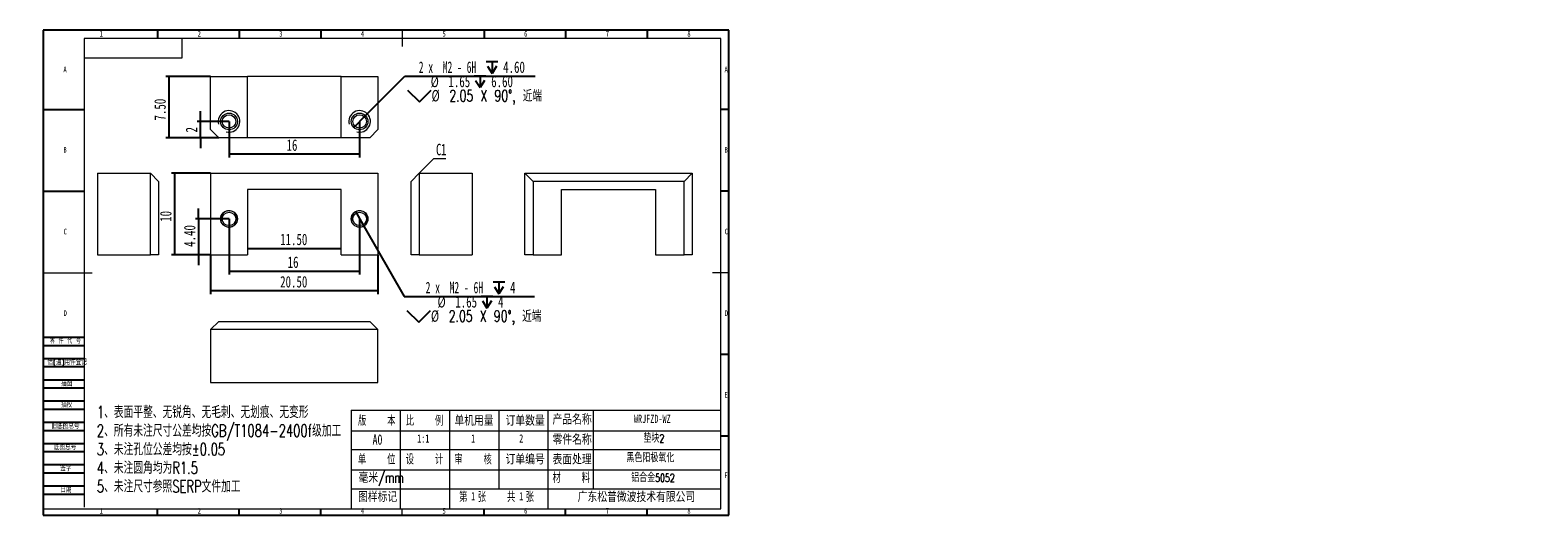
# Model space of a CAD drawing. Header units: millimetres. Extents: x -8 to 916, y -4 to 297.
import ezdxf

# ---------------------------------------------------------------- set-up
doc = ezdxf.new("R2010")
doc.units = ezdxf.units.MM
doc.linetypes.add('CENTERX2', pattern=[20.32, 12.7, -2.54, 2.54, -2.54])
for name, color, linetype in [('10', 7, 'Continuous'), ('5', 7, 'Continuous'), ('9', 7, 'Continuous')]:
    doc.layers.add(name, color=color, linetype=linetype)
doc.layers.add('中心线层', color=1, linetype='CENTERX2', lineweight=15)
doc.styles.add('SLDTEXTSTYLE0', font='TXT', dxfattribs={"width": 0.7, "bigfont": 'bigfont'})
doc.styles.add('SLDTEXTSTYLE1', font='TXT', dxfattribs={"width": 0.7})
doc.styles.add('SLDTEXTSTYLE2', font='TXT', dxfattribs={"width": 0.614286, "bigfont": 'bigfont'})
doc.styles.add('SLDTEXTSTYLE3', font='TXT', dxfattribs={"width": 0.566667, "bigfont": 'bigfont'})
doc.styles.add('SLDTEXTSTYLE4', font='TXT', dxfattribs={"width": 0.616667})
doc.dimstyles.new('SLDDIMSTYLE0', dxfattribs={"dimtxt": 7, "dimasz": 4.08, "dimexe": 0, "dimexo": 0.0625, "dimgap": 1.75, "dimtad": 2, "dimlfac": 0.2, "dimrnd": 1e-09, "dimzin": 4, "dimdsep": 46, "dimtxsty": 'SLDTEXTSTYLE1', "dimsah": 1, "dimcen": 0.09, "dimadec": 0, "dimazin": 1, "dimtfac": 1, "dimtofl": 0, "dimtmove": 0, "dimatfit": 3, "dimfxl": 0, "dimfrac": 2, "dimtolj": 1, "dimtzin": 12, "dimarcsym": 0})
doc.dimstyles.new('SLDDIMSTYLE1', dxfattribs={"dimtxt": 7, "dimasz": 4.08, "dimexe": 0, "dimexo": 0.0625, "dimgap": 1.75, "dimtad": 2, "dimlfac": 0.2, "dimrnd": 1e-09, "dimzin": 12, "dimdsep": 46, "dimtxsty": 'SLDTEXTSTYLE1', "dimsah": 1, "dimcen": 0.09, "dimadec": 0, "dimazin": 3, "dimtfac": 1, "dimtofl": 0, "dimtmove": 0, "dimatfit": 3, "dimfxl": 0, "dimfrac": 2, "dimtolj": 1, "dimtzin": 12, "dimarcsym": 0})
doc.dimstyles.new('SLDDIMSTYLE2', dxfattribs={"dimtxt": 7, "dimasz": 4.08, "dimexe": 0, "dimexo": 0.0625, "dimgap": 1.75, "dimtad": 2, "dimlfac": 0.2, "dimrnd": 1e-09, "dimzin": 4, "dimdsep": 46, "dimtxsty": 'SLDTEXTSTYLE1', "dimsah": 1, "dimcen": 0.09, "dimadec": 0, "dimazin": 1, "dimtfac": 1, "dimtmove": 0, "dimatfit": 0, "dimfxl": 0, "dimfrac": 2, "dimtolj": 1, "dimtzin": 12, "dimarcsym": 0})
doc.dimstyles.new('SLDDIMSTYLE3', dxfattribs={"dimtxt": 7, "dimasz": 4.08, "dimexe": 0, "dimexo": 0.0625, "dimgap": 1.75, "dimtad": 0, "dimtih": 1, "dimtoh": 1, "dimdec": 6, "dimlfac": 0.2, "dimrnd": 1e-09, "dimzin": 12, "dimdsep": 46, "dimtxsty": 'SLDTEXTSTYLE1', "dimblk1": 'NONE', "dimsah": 1, "dimcen": 0, "dimadec": 0, "dimazin": 3, "dimtfac": 1, "dimtmove": 0, "dimatfit": 3, "dimldrblk": 'NONE', "dimfxl": 0, "dimfrac": 2, "dimtolj": 1, "dimtzin": 12, "dimarcsym": 0})
doc.dimstyles.new('SLDDIMSTYLE4', dxfattribs={"dimtxt": 7, "dimasz": 4.08, "dimexe": 0, "dimexo": 0.0625, "dimgap": 1.75, "dimtad": 2, "dimlfac": 0.2, "dimrnd": 1e-09, "dimzin": 12, "dimdsep": 46, "dimtxsty": 'SLDTEXTSTYLE1', "dimsah": 1, "dimcen": 0.09, "dimadec": 0, "dimazin": 3, "dimtfac": 1, "dimtmove": 0, "dimatfit": 0, "dimfxl": 0, "dimfrac": 2, "dimtolj": 1, "dimtzin": 12, "dimarcsym": 0})

# ---------------------------------------------------------------- blocks, each defined once
blk = doc.blocks.new('SW_NOTE_0')
at = {"layer": '10', "color": 0, "attachment_point": 1, "style": 'SLDTEXTSTYLE0'}
for s, insert, char_height in [('1\\M+18141\\M+1955C\\M+196CA\\M+195BD\\M+190AE\\M+18141\\M+19DD9锐\\M+18A70\\M+18141\\M+19DD9\\M+196D1\\M+18E68\\M+18141\\M+19DD9划\\M+18DAD\\M+18141\\M+19DD9变\\M+18C60', (0, 9.55), 7.40833), ('2\\M+18141\\M+18F8A\\M+1974C\\M+196A2\\M+1928D\\M+18EDA\\M+190A1\\M+18CF6\\M+18DB7\\M+18BCF\\M+188C2GB/T1084-2400f级\\M+189C1\\M+18D48', (0, -1.83), 7.40833), ('3\\M+18141\\M+196A2\\M+1928D\\M+18D45\\M+188CA\\M+18CF6\\M+18DB7\\M+18BCF\\M+188C2\\M+1817D0.05', (0, -13.21), 7.4083), ('4\\M+18141\\M+196A2\\M+1928D圆\\M+18A70\\M+18BCF为R1.5', (0, -24.58), 7.4083), ('5\\M+18141\\M+196A2\\M+1928D\\M+18EDA\\M+190A1\\M+18E51\\M+18FC6SERP\\M+195B6\\M+18C8F\\M+189C1\\M+18D48', (0, -35.96), 7.4083)]:
    blk.add_mtext(s, dxfattribs=dict(at, insert=insert, char_height=char_height))
blk = doc.blocks.new('_D')
at = {"layer": '10'}
for p, q in [((102.52, 159.45), (102.52, 135.45)), ((205.02, 159.45), (205.02, 135.45)), ((205.02, 137.45), (102.52, 137.45))]:
    blk.add_line(p, q, dxfattribs=at)
for points in [[(102.52, 137.45), (106.6, 136.94), (106.6, 137.96)], [(205.02, 137.45), (200.94, 137.96), (200.94, 136.94)]]:
    blk.add_solid(points, dxfattribs=at)
at = {"layer": '10', "insert": (145.08, 146.47), "char_height": 7, "attachment_point": 1, "style": 'SLDTEXTSTYLE1'}
blk.add_mtext('20.50', dxfattribs=at)
blk = doc.blocks.new('_D_1')
at = {"layer": '10'}
for p, q in [((102.52, 209.45), (78.52, 209.45)), ((80.52, 159.45), (80.52, 209.45)), ((102.52, 159.45), (78.52, 159.45))]:
    blk.add_line(p, q, dxfattribs=at)
for points in [[(80.52, 209.45), (80.02, 205.37), (81.03, 205.37)], [(80.52, 159.45), (81.03, 163.53), (80.02, 163.53)]]:
    blk.add_solid(points, dxfattribs=at)
at = {"layer": '10', "insert": (71.5, 179.67), "char_height": 7, "attachment_point": 1, "rotation": 90, "style": 'SLDTEXTSTYLE1'}
blk.add_mtext('10', dxfattribs=at)
blk = doc.blocks.new('_D_2')
at = {"layer": '10'}
for p, q in [((113.77, 181.45), (113.77, 147.45)), ((193.77, 181.45), (193.77, 147.45)), ((113.77, 149.45), (193.77, 149.45))]:
    blk.add_line(p, q, dxfattribs=at)
for points in [[(113.77, 149.45), (117.85, 148.94), (117.85, 149.96)], [(193.77, 149.45), (189.69, 149.96), (189.69, 148.94)]]:
    blk.add_solid(points, dxfattribs=at)
at = {"layer": '10', "insert": (149.68, 158.47), "char_height": 7, "attachment_point": 1, "style": 'SLDTEXTSTYLE1'}
blk.add_mtext('16', dxfattribs=at)
blk = doc.blocks.new('_D_3')
at = {"layer": '10'}
for p, q in [((95.16, 181.45), (95.16, 187.8)), ((113.77, 181.45), (93.16, 181.45)), ((95.16, 181.45), (95.16, 159.45)), ((102.52, 159.45), (93.16, 159.45)), ((95.16, 159.45), (95.16, 153.1))]:
    blk.add_line(p, q, dxfattribs=at)
for points in [[(95.16, 181.45), (95.67, 185.53), (94.65, 185.53)], [(95.16, 159.45), (94.65, 155.37), (95.67, 155.37)]]:
    blk.add_solid(points, dxfattribs=at)
at = {"layer": '10', "insert": (86.14, 164.34), "char_height": 7, "attachment_point": 1, "rotation": 90, "style": 'SLDTEXTSTYLE1'}
blk.add_mtext('4.40', dxfattribs=at)
blk = doc.blocks.new('SW_SYMBOL_HOLE_DEPTH')
at = {"layer": '10', "color": 0}
for p, q in [((0, 875), (800, 875)), ((100, 555), (400, 75)), ((400, 875), (400, 75)), ((700, 555), (400, 75))]:
    blk.add_line(p, q, dxfattribs=at)
blk = doc.blocks.new('SW_SYMBOL_HOLE_SINK')
at = {"layer": '10', "color": 0}
for p, q in [((0, 875), (800, 75)), ((800, 75), (1600, 875))]:
    blk.add_line(p, q, dxfattribs=at)
blk = doc.blocks.new('_D_4')
at = {"layer": '10'}
for p, q in [((191.21, 185.89), (196.34, 177.01)), ((196.34, 177.01), (221.17, 133.98)), ((221.17, 133.98), (300.87, 133.98))]:
    blk.add_line(p, q, dxfattribs=at)
blk.add_solid([(196.34, 177.01), (197.94, 173.22), (198.82, 173.73)], dxfattribs=at)
at = {"layer": '10', "xscale": 0.009023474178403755, "yscale": 0.009023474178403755, "zscale": 0.009023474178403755}
for name, p in [('SW_SYMBOL_HOLE_DEPTH', (275.5, 134.94)), ('SW_SYMBOL_HOLE_DEPTH', (268.16, 126.2)), ('SW_SYMBOL_HOLE_SINK', (222.76, 117.46))]:
    blk.add_blockref(name, p, dxfattribs=at)
at = {"layer": '10', "char_height": 7, "attachment_point": 1}
for s, insert, style in [('2 x  M2 - 6H', (234.21, 142.93), 'SLDTEXTSTYLE4'), ('4', (285.92, 142.93), 'SLDTEXTSTYLE1'), ('%%c', (241.54, 134.22), 'SLDTEXTSTYLE1'), ('1.65', (252.39, 134.19), 'SLDTEXTSTYLE1'), ('4', (278.59, 134.19), 'SLDTEXTSTYLE1'), ('%%c', (237.49, 125.48), 'SLDTEXTSTYLE1'), ('2.05 X 90\\M+1818B, \\M+18BDF\\M+1925B', (248.34, 125.45), 'SLDTEXTSTYLE0')]:
    blk.add_mtext(s, dxfattribs=dict(at, insert=insert, style=style))
blk = doc.blocks.new('_NONE')
blk = doc.blocks.new('_D_5')
at = {"layer": '10'}
blk.add_line((125.02, 163.39), (182.52, 163.39), dxfattribs=at)
for points in [[(125.02, 163.39), (129.1, 162.88), (129.1, 163.9)], [(182.52, 163.39), (178.44, 163.9), (178.44, 162.88)]]:
    blk.add_solid(points, dxfattribs=at)
at = {"layer": '10', "insert": (145.08, 172.41), "char_height": 7, "attachment_point": 1, "style": 'SLDTEXTSTYLE1'}
blk.add_mtext('11.50', dxfattribs=at)
blk = doc.blocks.new('_D_6')
at = {"layer": '10'}
for p, q in [((102.52, 268.63), (75.02, 268.63)), ((77.02, 231.13), (77.02, 268.63)), ((107.52, 231.13), (75.02, 231.13))]:
    blk.add_line(p, q, dxfattribs=at)
for points in [[(77.02, 268.63), (76.52, 264.55), (77.53, 264.55)], [(77.02, 231.13), (77.53, 235.21), (76.52, 235.21)]]:
    blk.add_solid(points, dxfattribs=at)
at = {"layer": '10', "insert": (68, 241.7), "char_height": 7, "attachment_point": 1, "rotation": 90, "style": 'SLDTEXTSTYLE1'}
blk.add_mtext('7.50', dxfattribs=at)
blk = doc.blocks.new('_D_7')
at = {"layer": '10'}
for p, q in [((113.77, 241.13), (113.77, 219.13)), ((193.77, 241.13), (193.77, 219.13)), ((193.77, 221.13), (113.77, 221.13))]:
    blk.add_line(p, q, dxfattribs=at)
for points in [[(113.77, 221.13), (117.85, 220.62), (117.85, 221.64)], [(193.77, 221.13), (189.69, 221.64), (189.69, 220.62)]]:
    blk.add_solid(points, dxfattribs=at)
at = {"layer": '10', "insert": (149.01, 230.15), "char_height": 7, "attachment_point": 1, "style": 'SLDTEXTSTYLE1'}
blk.add_mtext('16', dxfattribs=at)
blk = doc.blocks.new('_D_8')
at = {"layer": '10'}
for p, q in [((113.77, 241.13), (94.3, 241.13)), ((96.3, 241.13), (96.3, 247.48)), ((96.3, 231.13), (96.3, 241.13)), ((107.52, 231.13), (94.3, 231.13)), ((96.3, 231.13), (96.3, 224.78))]:
    blk.add_line(p, q, dxfattribs=at)
for points in [[(96.3, 241.13), (96.81, 245.21), (95.79, 245.21)], [(96.3, 231.13), (95.79, 227.05), (96.81, 227.05)]]:
    blk.add_solid(points, dxfattribs=at)
at = {"layer": '10', "insert": (87.28, 234.37), "char_height": 7, "attachment_point": 1, "rotation": 90, "style": 'SLDTEXTSTYLE1'}
blk.add_mtext('2', dxfattribs=at)
blk = doc.blocks.new('_D_9')
at = {"layer": '10'}
for p, q in [((197.4, 244.75), (221.56, 268.91)), ((221.56, 268.91), (301.26, 268.91)), ((190.15, 237.5), (197.4, 244.75))]:
    blk.add_line(p, q, dxfattribs=at)
blk.add_solid([(197.4, 244.75), (200.64, 247.28), (199.92, 247.99)], dxfattribs=at)
at = {"layer": '10', "xscale": 0.009023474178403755, "yscale": 0.009023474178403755, "zscale": 0.009023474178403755}
for name, p in [('SW_SYMBOL_HOLE_DEPTH', (271.29, 269.87)), ('SW_SYMBOL_HOLE_DEPTH', (263.96, 261.13)), ('SW_SYMBOL_HOLE_SINK', (223.15, 252.39))]:
    blk.add_blockref(name, p, dxfattribs=at)
at = {"layer": '10', "char_height": 7, "attachment_point": 1}
for s, insert, style in [('2 x  M2 - 6H', (230, 277.85), 'SLDTEXTSTYLE4'), ('4.60', (281.71, 277.85), 'SLDTEXTSTYLE1'), ('%%c', (237.34, 269.14), 'SLDTEXTSTYLE1'), ('1.65', (248.19, 269.11), 'SLDTEXTSTYLE1'), ('6.60', (274.38, 269.11), 'SLDTEXTSTYLE1'), ('%%c', (237.88, 260.4), 'SLDTEXTSTYLE1'), ('2.05 X 90\\M+1818B, \\M+18BDF\\M+1925B', (248.73, 260.37), 'SLDTEXTSTYLE0')]:
    blk.add_mtext(s, dxfattribs=dict(at, insert=insert, style=style))
blk = doc.blocks.new('SW_CHAMFER_DIMENSION_0')
at = {"layer": '中心线层', "color": 0}
for p, q in [((-10.23, -8.97), (-1.26, 0)), ((-1.26, 0), (6.14, 0))]:
    blk.add_line(p, q, dxfattribs=at)
at = {"layer": '中心线层', "color": 0, "char_height": 7, "attachment_point": 1, "style": 'SLDTEXTSTYLE1'}
for s, insert in [('C', (0, 9.02)), ('1', (3.07, 9.02))]:
    blk.add_mtext(s, dxfattribs=dict(at, insert=insert))

msp = doc.modelspace()

# ---------------------------------------------------------------- linework, layer by layer
at = {"color": 7, "linetype": 'Continuous', "lineweight": 15}
for p, q in [((102.5239324, 268.6275698), (125.0237917, 268.6275698)), ((102.5239324, 236.1275412), (102.5239324, 268.6275698)), ((125.0237917, 231.127531), (125.0237917, 268.6275698)), ((182.5237965, 268.6275698), (125.0237917, 268.6275698)), ((182.5237965, 231.127531), (182.5237965, 268.6275698)), ((182.5237965, 268.6275698), (205.0236558, 268.6275698)), ((205.0236558, 268.6275698), (205.0236558, 236.1275412)), ((102.5239324, 236.1275412), (107.523868, 231.127531)), ((125.0237917, 231.127531), (107.523868, 231.127531)), ((182.5237965, 231.127531), (125.0237917, 231.127531)), ((200.0237202, 231.127531), (182.5237965, 231.127531)), ((200.0237202, 231.127531), (205.0236558, 236.1275412)), ((33.1350736, 209.4506963), (65.6351022, 209.4506963)), ((33.1350736, 209.4506963), (33.1350736, 159.4506974)), ((65.6351022, 159.4506974), (65.6351022, 209.4506963)), ((65.6351022, 209.4506963), (70.6351124, 204.4506955)), ((70.6351124, 204.4506955), (70.6351124, 159.4506974)), ((102.5239324, 209.4506963), (205.0236558, 209.4506963)), ((102.5239324, 209.4506963), (102.5239324, 159.4506974)), ((205.0236558, 209.4506963), (205.0236558, 159.4506974)), ((230.3264726, 209.4506963), (225.3264624, 204.4506955)), ((225.3264624, 159.4506974), (225.3264624, 204.4506955)), ((230.3264726, 209.4506963), (230.3264726, 159.4506974)), ((230.3264726, 209.4506963), (262.8265012, 209.4506963)), ((262.8265012, 209.4506963), (262.8265012, 159.4506974)), ((295.0560967, 159.4506974), (295.0560967, 209.4506963)), ((295.0560967, 209.4506963), (300.0560323, 204.4506955)), ((295.0560967, 209.4506963), (397.5558201, 209.4506963)), ((300.0560323, 204.4506955), (300.0560323, 159.4506974)), ((392.5558845, 204.4506955), (300.0560323, 204.4506955)), ((397.5558201, 209.4506963), (392.5558845, 204.4506955)), ((392.5558845, 159.4506974), (392.5558845, 204.4506955)), ((397.5558201, 209.4506963), (397.5558201, 159.4506974)), ((182.5237965, 199.4506993), (125.0237917, 199.4506993)), ((125.0237917, 199.4506993), (125.0237917, 159.4506974)), ((182.5237965, 159.4506974), (182.5237965, 199.4506993)), ((317.555956, 199.4506993), (375.0559608, 199.4506993)), ((317.555956, 159.4506974), (317.555956, 199.4506993)), ((375.0559608, 199.4506993), (375.0559608, 159.4506974)), ((33.1350736, 159.4506974), (65.6351022, 159.4506974)), ((70.6351124, 159.4506974), (65.6351022, 159.4506974)), ((102.5239324, 159.4506974), (125.0237917, 159.4506974)), ((182.5237965, 159.4506974), (205.0236558, 159.4506974)), ((230.3264726, 159.4506974), (225.3264624, 159.4506974)), ((230.3264726, 159.4506974), (262.8265012, 159.4506974)), ((300.0560323, 159.4506974), (295.0560967, 159.4506974)), ((300.0560323, 159.4506974), (317.555956, 159.4506974)), ((375.0559608, 159.4506974), (392.5558845, 159.4506974)), ((397.5558201, 159.4506974), (392.5558845, 159.4506974)), ((102.5239324, 113.7109398), (107.523868, 118.71095)), ((205.0236558, 113.7109398), (102.5239324, 113.7109398)), ((102.5239324, 113.7109398), (102.5239324, 81.2109112)), ((107.523868, 118.71095), (200.0237202, 118.71095)), ((205.0236558, 113.7109398), (200.0237202, 118.71095)), ((205.0236558, 81.2109112), (205.0236558, 113.7109398)), ((102.5239324, 81.2109112), (205.0236558, 81.2109112))]:
    msp.add_line(p, q, dxfattribs=at)
for centre, radius in [((113.7737908, 241.1275591), 5.125), ((113.7737908, 241.1275591), 4.125), ((193.7737908, 241.1275591), 5.125), ((193.7737908, 241.1275591), 4.125), ((113.7737908, 181.4506974), 5.125), ((113.7737908, 181.4506974), 4.125), ((193.7737908, 181.4506974), 5.125), ((193.7737908, 181.4506974), 4.125)]:
    msp.add_circle(centre, radius, dxfattribs=at)
at = {"color": 7, "linetype": 'Continuous', "lineweight": 0}
for centre, radius in [((113.7737908, 241.1275591), 6.625), ((193.7737908, 241.1275591), 6.625), ((113.7737908, 181.4506974), 5), ((193.7737908, 181.4506974), 5)]:
    msp.add_arc(centre, radius, 255, 195, dxfattribs=at)
at = {"layer": '10', "color": 7}
for p, q in [((0, 109), (25, 109)), ((0, 104), (25, 104)), ((0, 96), (25, 96)), ((0, 91), (25, 91)), ((0, 83), (25, 83)), ((0, 78), (25, 78)), ((0, 70), (25, 70)), ((0, 65), (25, 65)), ((0, 57), (25, 57)), ((0, 52), (25, 52)), ((0, 44), (25, 44)), ((0, 39), (25, 39)), ((0, 31), (25, 31)), ((0, 26), (25, 26)), ((0, 18), (25, 18)), ((0, 13), (25, 13))]:
    msp.add_line(p, q, dxfattribs=at)
at = {"layer": '10', "lineweight": 15}
for p, q in [((188.6785455, 64.4299422), (188.6785455, 3.8961968)), ((188.6785455, 64.4299422), (415, 64.4299422)), ((218.7130609, 64.4299422), (218.7130609, 3.8961968)), ((248.8248044, 64.4299422), (248.8248044, 3.8961968)), ((279.1269497, 64.4299422), (279.1269497, 16.2097292)), ((309.1725917, 64.4299422), (309.1725917, 3.8961968)), ((336.9334956, 64.4299422), (336.9334956, 16.2097292)), ((188.6785455, 51.8098558), (415, 51.8098558)), ((188.6785455, 40.1923342), (415, 40.1923342)), ((188.6785455, 27.931775), (415, 27.931775)), ((188.6785455, 16.2097292), (415, 16.2097292))]:
    msp.add_line(p, q, dxfattribs=at)
at = {"layer": '5'}
for p, q in [((70, 297), (70, 292)), ((120, 297), (120, 292)), ((170, 297), (170, 292)), ((270, 297), (270, 292)), ((320, 297), (320, 292)), ((370, 297), (370, 292)), ((0, 248.5), (25, 248.5)), ((420, 248.5), (415, 248.5)), ((0, 198.5), (25, 198.5)), ((420, 198.5), (415, 198.5)), ((420, 98.5), (415, 98.5)), ((420, 48.5), (415, 48.5)), ((70, 0), (70, 3.8961968)), ((120, 0), (120, 3.8961968)), ((170, 0), (170, 3.8961968)), ((270, 0), (270, 3.8961968)), ((320, 0), (320, 3.8961968)), ((370, 0), (370, 3.8961968))]:
    msp.add_line(p, q, dxfattribs=at)
at = {"layer": '5', "lineweight": 15}
for p, q in [((219.8705406, 297), (219.8705406, 287)), ((0, 148.5), (30, 148.5)), ((420, 148.5), (410, 148.5)), ((219.8705406, 0), (219.8705406, 3.8961968))]:
    msp.add_line(p, q, dxfattribs=at)
at = {"layer": '5', "color": 7, "lineweight": 15}
for p, q in [((415, 292), (25, 292)), ((25, 292), (25, 5)), ((85, 280), (85, 292)), ((415, 3.8961968), (415, 292)), ((25, 280), (85, 280)), ((0, 3.8961968), (415, 3.8961968))]:
    msp.add_line(p, q, dxfattribs=at)
at = {"layer": '9', "color": 7}
for p, q in [((420, 297), (0, 297)), ((0, 297), (0, 0)), ((420, 148.5), (420, 297)), ((420, 0), (420, 148.5)), ((0, 0), (420, 0))]:
    msp.add_line(p, q, dxfattribs=at)

# ---------------------------------------------------------------- block references
at = {"layer": '10'}
msp.add_blockref('SW_NOTE_0', (32.8050681, 57.3718725), dxfattribs=at)
at = {"layer": '中心线层'}
msp.add_blockref('SW_CHAMFER_DIMENSION_0', (240.5542897, 218.4194692), dxfattribs=at)

# ---------------------------------------------------------------- texts
at = {"layer": '10'}
for s, insert, char_height, attachment_point, style in [('1', (35.5444444, 296.5426708), 3.5, 2, 'SLDTEXTSTYLE1'), ('2', (95.5444444, 296.5426708), 3.5, 2, 'SLDTEXTSTYLE1'), ('3', (145.5444444, 296.5426708), 3.5, 2, 'SLDTEXTSTYLE1'), ('4', (195.5444444, 296.5426708), 3.5, 2, 'SLDTEXTSTYLE1'), ('5', (245.5444444, 296.5426708), 3.5, 2, 'SLDTEXTSTYLE1'), ('6', (295.546875, 296.5426708), 3.5, 2, 'SLDTEXTSTYLE1'), ('7', (345.546875, 296.5426708), 3.5, 2, 'SLDTEXTSTYLE1'), ('8', (395.546875, 296.5426708), 3.5, 2, 'SLDTEXTSTYLE1'), ('A', (13.3203125, 274.7364279), 3.5, 2, 'SLDTEXTSTYLE1'), ('A', (418.3203125, 274.7364279), 3.5, 2, 'SLDTEXTSTYLE1'), ('B', (13.3203125, 225.5426708), 3.5, 2, 'SLDTEXTSTYLE1'), ('B', (418.3203125, 225.5426708), 3.5, 2, 'SLDTEXTSTYLE1'), ('C', (13.4272569, 175.4864279), 3.5, 2, 'SLDTEXTSTYLE1'), ('C', (418.4272569, 175.4864279), 3.5, 2, 'SLDTEXTSTYLE1'), ('D', (13.4296875, 125.5426708), 3.5, 2, 'SLDTEXTSTYLE1'), ('D', (418.4296875, 125.5426708), 3.5, 2, 'SLDTEXTSTYLE1'), ('E', (418.3178819, 75.4864279), 3.5, 2, 'SLDTEXTSTYLE1'), ('\\M+194C5    \\M+1967B', (192.8072974, 61.1570778), 6.35, 1, 'SLDTEXTSTYLE3'), ('\\M+194E4    \\M+197E1', (222.0613884, 61.1570778), 6.35, 1, 'SLDTEXTSTYLE3'), ('单\\M+18AF7\\M+19770\\M+197CA', (251.8366274, 61.1570778), 6.35, 1, 'SLDTEXTSTYLE0'), ('订单\\M+19094\\M+197CA', (283.1643048, 61.1570778), 6.35, 1, 'SLDTEXTSTYLE0'), ('产\\M+19569\\M+196BC\\M+18FCC', (311.9461482, 61.9152771), 6.35, 1, 'SLDTEXTSTYLE0'), ('WRJFZD-WZ', (361.8253926, 61.5739701), 5, 1, 'SLDTEXTSTYLE1'), ('A0', (201.703177, 49.583033), 6.35, 1, 'SLDTEXTSTYLE1'), ('1:1', (229.0373058, 49.5447306), 5, 1, 'SLDTEXTSTYLE1'), ('1', (262.0553374, 49.5447306), 5, 1, 'SLDTEXTSTYLE1'), ('2', (291.5135114, 49.5447306), 5, 1, 'SLDTEXTSTYLE1'), ('\\M+197EB\\M+18C8F\\M+196BC\\M+18FCC', (311.957907, 49.583033), 6.35, 1, 'SLDTEXTSTYLE0'), ('垫块2', (367.6448362, 49.5447306), 5, 1, 'SLDTEXTSTYLE0'), ('单    \\M+188CA', (192.8190563, 37.4510545), 6.35, 1, 'SLDTEXTSTYLE3'), ('设    计', (222.0613884, 37.4510545), 6.35, 1, 'SLDTEXTSTYLE3'), ('审    \\M+18A6A', (251.8248686, 37.4510545), 6.35, 1, 'SLDTEXTSTYLE3'), ('订单编\\M+18D86', (283.1584253, 37.4510545), 6.35, 1, 'SLDTEXTSTYLE0'), ('\\M+1955C\\M+196CA处\\M+1979D', (311.957907, 37.4510545), 6.35, 1, 'SLDTEXTSTYLE0'), ('\\M+1FC4B\\M+19046阳极氧\\M+189BB', (357.2228702, 37.5693304), 5, 1, 'SLDTEXTSTYLE0'), ('\\M+19F7C\\M+195C4/mm', (193.1295497, 26.2771805), 6.35, 1, 'SLDTEXTSTYLE0'), ('\\M+18DDE    \\M+197BF', (311.957907, 26.1699459), 6.35, 1, 'SLDTEXTSTYLE3'), ('铝\\M+18D87\\M+18BE05052', (360.132592, 25.4364207), 5, 1, 'SLDTEXTSTYLE0'), ('F', (418.2243055, 26.2364279), 3.5, 2, 'SLDTEXTSTYLE1'), ('图样标记', (192.8072974, 14.4869713), 6.35, 1, 'SLDTEXTSTYLE0'), ('\\M+191E6  张    \\M+18BA4  张', (254.7547854, 14.4869713), 6.35, 1, 'SLDTEXTSTYLE3'), ('1', (262.0553374, 14.1970753), 5, 1, 'SLDTEXTSTYLE1'), ('1', (291.5135114, 14.1970753), 5, 1, 'SLDTEXTSTYLE1'), ('\\M+19BF6东\\M+18FBC\\M+19581\\M+194F7\\M+19467\\M+18B5A术\\M+1974C\\M+18CC0\\M+18CF6\\M+18E69', (327.3692687, 14.4869713), 6.35, 1, 'SLDTEXTSTYLE0'), ('1', (35.5444444, 4.4864279), 3.5, 2, 'SLDTEXTSTYLE1'), ('2', (95.5444444, 4.4864279), 3.5, 2, 'SLDTEXTSTYLE1'), ('3', (145.5444444, 4.4864279), 3.5, 2, 'SLDTEXTSTYLE1'), ('4', (195.5444444, 4.4864279), 3.5, 2, 'SLDTEXTSTYLE1'), ('5', (245.5444444, 4.4864279), 3.5, 2, 'SLDTEXTSTYLE1'), ('6', (295.546875, 4.4864279), 3.5, 2, 'SLDTEXTSTYLE1'), ('7', (345.546875, 4.4864279), 3.5, 2, 'SLDTEXTSTYLE1'), ('8', (395.546875, 4.4864279), 3.5, 2, 'SLDTEXTSTYLE1')]:
    msp.add_mtext(s, dxfattribs=dict(at, insert=insert, char_height=char_height, attachment_point=attachment_point, style=style))
at = {"layer": '10', "color": 7, "char_height": 3.5}
for s, insert, attachment_point, style in [('\\M+197EB \\M+18C8F \\M+191E3 \\M+18D86', (4.0231243, 108.594753), 1, 'SLDTEXTSTYLE2'), ('\\M+18ED8(\\M+192CA)\\M+19770\\M+18C8F\\M+1936F记', (2.473749, 95.4991764), 1, 'SLDTEXTSTYLE0'), ('\\M+19560图', (14.3302084, 82.5525317), 2, 'SLDTEXTSTYLE0'), ('\\M+19560\\M+18D5A', (14.2976996, 69.5170574), 2, 'SLDTEXTSTYLE0'), ('\\M+18B8C\\M+192EA图总\\M+18D86', (4.9999997, 56.4875164), 1, 'SLDTEXTSTYLE0'), ('\\M+192EA图总\\M+18D86', (6.4999999, 43.4863381), 1, 'SLDTEXTSTYLE0'), ('签\\M+18E9A', (13.8038671, 30.5369014), 2, 'SLDTEXTSTYLE0'), ('\\M+193FA\\M+18AFA', (13.8810374, 17.4367573), 2, 'SLDTEXTSTYLE0')]:
    msp.add_mtext(s, dxfattribs=dict(at, insert=insert, attachment_point=attachment_point, style=style))

# ---------------------------------------------------------------- dimensions: what is measured, and where the dimension line sits
at = {"layer": '10'}
for p1, p2, text, picture, middle in [((190.1492564, 237.504249), (197.3983251, 244.7508691), '2 x  M2 - 6H {\\fGDT;x} 4.60\\P%%c 1.65 {\\fGDT;x} 6.60\\P{\\fGDT;w}%%c 2.05 X 90°, 近端', '_D_9', (262.2068867, 264.4605936)), ((191.2116709, 185.889297), (196.3359107, 177.0120978), '2 x  M2 - 6H {\\fGDT;x} 4\\P%%c 1.65 {\\fGDT;x} 4\\P{\\fGDT;w}%%c 2.05 X 90°, 近端', '_D_4', (261.8173318, 129.5328686))]:
    dim = msp.add_diameter_dim_2p(p1=p1, p2=p2, text=text, dimstyle='SLDDIMSTYLE3', override={"dimpost": '<>'}, dxfattribs=at)
    dim.commit()
    dim.dimension.update_dxf_attribs({"geometry": picture, "text_midpoint": middle, "dimtype": 163})
for base, p1, p2, dimstyle, picture, middle in [((77.0237908, 268.6275591), (107.5237908, 231.1275591), (102.5237908, 268.6275591), 'SLDDIMSTYLE0', '_D_6', (77.0237908, 247.8329696)), ((96.2991676, 241.1275591), (107.5237908, 231.1275591), (113.7737908, 241.1275591), 'SLDDIMSTYLE4', '_D_8', (96.2991676, 235.906198)), ((80.5237908, 209.4506974), (102.5237908, 159.4506974), (102.5237908, 209.4506974), 'SLDDIMSTYLE1', '_D_1', (80.5237908, 182.7468729)), ((95.1622272, 159.4506974), (113.7737908, 181.4506974), (102.5237908, 159.4506974), 'SLDDIMSTYLE2', '_D_3', (95.1622272, 170.4793363))]:
    dim = msp.add_linear_dim(base=base, p1=p1, p2=p2, angle=90, dimstyle=dimstyle, dxfattribs=at)
    dim.commit()
    dim.dimension.update_dxf_attribs({"geometry": picture, "text_midpoint": middle, "dimtype": 160})
for base, p1, p2, dimstyle, picture, middle in [((113.7737908, 221.1275591), (193.7737908, 241.1275591), (113.7737908, 241.1275591), 'SLDDIMSTYLE1', '_D_7', (152.0747474, 221.1275591)), ((193.7737908, 149.4506974), (113.7737908, 181.4506974), (193.7737908, 181.4506974), 'SLDDIMSTYLE1', '_D_2', (152.7514961, 149.4506974)), ((182.5237908, 163.3874656), (125.0237908, 159.4506974), (182.5237908, 159.4506974), 'SLDDIMSTYLE0', '_D_5', (152.7514961, 163.3874656)), ((102.5237908, 137.4506974), (205.0237908, 159.4506974), (102.5237908, 159.4506974), 'SLDDIMSTYLE0', '_D', (152.7514961, 137.4506974))]:
    dim = msp.add_linear_dim(base=base, p1=p1, p2=p2, dimstyle=dimstyle, dxfattribs=at)
    dim.commit()
    dim.dimension.update_dxf_attribs({"geometry": picture, "text_midpoint": middle, "dimtype": 160})

doc.saveas('drawing.dxf')
